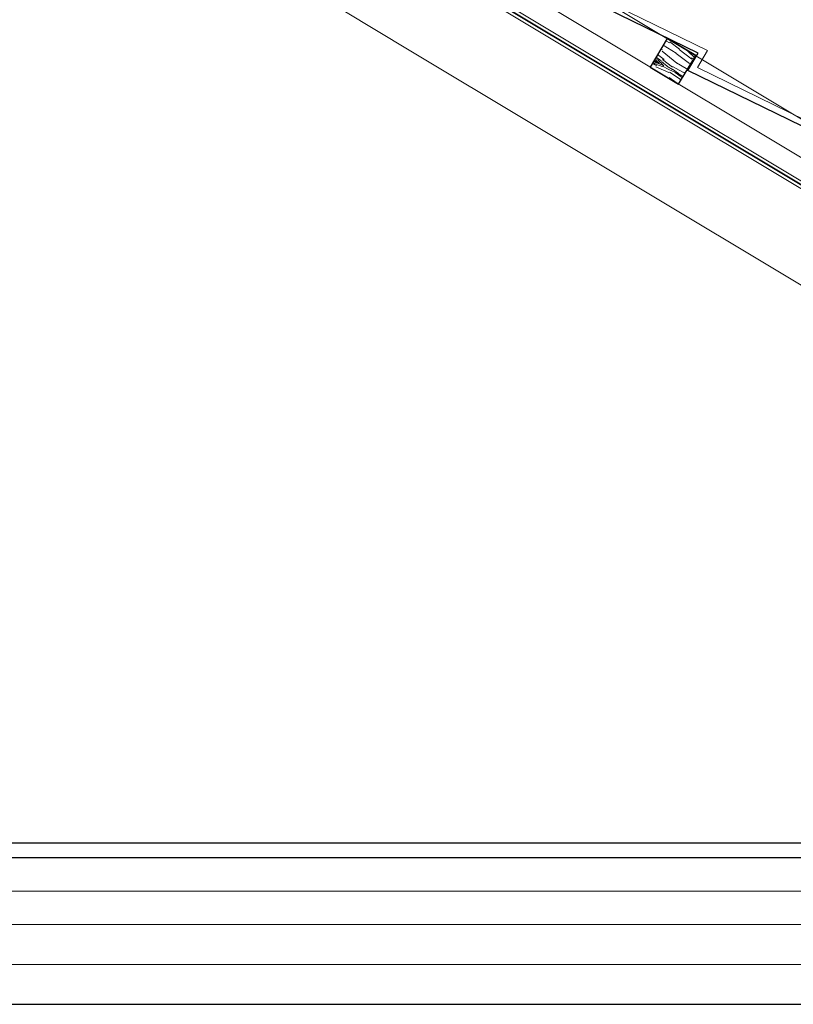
# Model space of a CAD drawing. Header units: millimetres. Extents: x -740 to 33545, y 5178 to 22494.
# Tile 234 of 250: x 13073 to 13189, y 13475 to 13623. Entities that reach past the tile are written whole.
import ezdxf
from ezdxf.lldxf.tags import DXFTag

# ---------------------------------------------------------------- set-up
doc = ezdxf.new("R2010")
doc.units = ezdxf.units.MM
doc.header["$MEASUREMENT"] = 0
doc.layers.get('Defpoints').update_dxf_attribs({"color": 252})
for name, color, linetype, lineweight in [('A_izolacja', 252, 'Continuous', 9), ('A_l.przerywana', 252, 'ICAD_ISO03W100', 9), ('A_l.widokowa', 252, 'Continuous', 18), ('A_Ĺ›ciany projektowane', 252, 'Continuous', 35), ('l. przekrojowa', 252, 'Continuous', 30), ('l.widokowa', 252, 'Continuous', 15), ('l.wypeĹ‚nien', 252, 'Continuous', 5), ('wymiarowanie', 252, 'Continuous', 9)]:
    doc.layers.add(name, color=color, linetype=linetype, lineweight=lineweight)
doc.styles.add('styl2', font='simplex.shx')
doc.linetypes.add('BATTING', pattern='A,0.00254,-2.54,[134,ltypeshp.shx,S=2.54,R=0,X=-2.54,Y=0],-5.08,[134,ltypeshp.shx,S=2.54,R=180,X=2.54,Y=0],-2.54', length=10.16254)
tags = doc.linetypes.add('ICAD_ISO03W100', pattern=[30, 12, -18]).pattern_tags.tags
tags[6:7] = [DXFTag(74, 4), DXFTag(75, 0), DXFTag(340, '0'), DXFTag(46, 1.0), DXFTag(50, 0.0), DXFTag(44, 0.0), DXFTag(45, 0.0)]
tags[4:5] = [DXFTag(74, 4), DXFTag(75, 0), DXFTag(340, '0'), DXFTag(46, 1.0), DXFTag(50, 0.0), DXFTag(44, 0.0), DXFTag(45, 0.0)]
doc.dimstyles.new('Skala 1-50', dxfattribs={"dimtxt": 12, "dimasz": 5, "dimexe": 1, "dimexo": 1, "dimgap": 1.5, "dimtad": 1, "dimdec": 1, "dimrnd": 0.5, "dimtxsty": 'styl2', "dimblk": 'ARCHTICK', "dimcen": 5, "dimadec": 0, "dimazin": 0, "dimtfac": 1, "dimtdec": 1, "dimtmove": 1, "dimatfit": 3, "dimldrblk": 'ARCHTICK', "dimfxl": 0, "dimlwd": -1, "dimlwe": -1, "dimarcsym": 0})
pattern_1 = [(159.362504, (13899.3581, -2864.7126), (-56.602861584, 22.27366581), [1.11803, -110.68536]), (149.057704, (13898.312, -2864.319), (-3.43511, 13.718601), [1.1, -8.9]), (130.622804, (13897.3684, -2863.753), (-12.0119779, 18.8603351), [0.94868, -30.67409]), (336.182704, (13896.7507, -2863.0329), (-65.17972982, 27.41537904), [0.80623, -79.81635]), (334.252104, (13897.4883, -2863.3585), (-90.91028372, 42.84064307), [1.10454, -109.34907]), (315.021504, (13898.4832, -2863.8383), (20.58883636, -24.00207817), [1.23693, -39.99412]), (139.595404, (13898.672, -2864.3013), (-37.74254931, 34.28557092), [0.60828, -60.21935]), (155.397904, (13898.2088, -2863.907), (73.756594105, -32.55709118), [0.90554, -89.64831]), (323.347104, (13897.3855, -2863.53), (72.04994424, -54.85257296), [1.00499, -99.49377]), (340.367604, (13898.1917, -2864.13), (-39.44916255, 11.99015022), [0.5099, -50.48029]), (154.252104, (13900.0786, -2865.2612), (90.91028372, -42.84064307), [1.10454, -109.34907]), (160.367604, (13899.0838, -2864.7813), (39.44916255, -11.99015022), [1.0198, -49.97039]), (149.057704, (13898.123, -2864.439), (-3.43511, 13.718601), [1.2, -8.8]), (128.501704, (13897.094, -2863.8217), (-32.600824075, 42.86241375), [0.8544, -84.58564]), (145.2436037, (13896.5621, -2863.15305), (-114.934197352, 80.561340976), [1.50333, -148.82963]), (154.252104, (13895.327, -2862.296), (90.91028372, -42.84064307), [1.10454, -109.34907]), (149.057704, (13894.332, -2861.816), (-3.43511, 13.718601), [1.1, -8.9]), (143.863304, (13901.96555, -2866.39235), (-80.626841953, 59.994272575), [1.10454, -109.34907]), (154.252104, (13901.0735, -2865.741), (90.91028372, -42.84064307), [1.10454, -109.34907]), (149.057704, (13902.068, -2866.221), (-3.43511, 13.718601), [0.6, -9.4]), (143.863304, (13901.5538, -2865.9123), (-80.626841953, 59.994272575), [1.10454, -109.34907]), (149.057704, (13900.662, -2865.261), (-3.43511, 13.718601), [1, -9]), (138.752904, (13899.80405, -2864.7468), (46.319423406, -39.427289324), [1.11803, -110.68536]), (143.863304, (13898.9634, -2864.0096), (-80.626841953, 59.994272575), [1.10454, -109.34907]), (154.252104, (13898.0714, -2863.3583), (90.91028372, -42.84064307), [1.10454, -109.34907]), (154.252104, (13897.0765, -2862.8785), (90.91028372, -42.84064307), [1.10454, -109.34907]), (157.187804, (13896.0817, -2862.3986), (56.60287446, -22.27362129), [1.41421, -69.29646]), (149.057704, (13894.778, -2861.85), (-3.43511, 13.718601), [1.5, -8.5]), (161.586504, (13892.0361, -2867.2021), (-48.02602469, 17.13187653), [0.92195, -91.27349]), (154.768304, (13891.1613, -2866.9109), (82.333448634, -37.69883899), [1.00499, -99.49377]), (140.927604, (13892.0361, -2867.2021), (-46.31939021, 39.42732166), [0.70711, -70.00357]), (139.595404, (13891.4871, -2866.7564), (-37.74254931, 34.28557092), [1.21655, -59.61107]), (149.057704, (13899.138, -2871.11), (-3.43511, 13.718601), [1.2, -8.8]), (158.520004, (13898.1084, -2870.4926), (48.02602105, -17.13189142), [0.60828, -60.21935]), (307.256304, (13897.5423, -2870.2699), (-20.5888245, 24.00209266), [0.53852, -53.31313]), (316.0631037, (13897.86834, -2870.6985), (-66.908229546, 63.42940353), [1.33417, -132.08247]), (156.182704, (13891.0926, -2866.6365), (65.17972982, -27.41537904), [0.80623, -79.81635]), (141.932704, (13891.0926, -2866.6365), (-54.89625662, 44.56906099), [0.80623, -79.81635]), (149.057704, (13899.035, -2871.281), (-3.43511, 13.718601), [0.8, -9.2]), (315.021504, (13898.3486, -2870.8698), (20.58883636, -24.00207817), [0.82462, -40.40644]), (152.4242037, (13897.3021, -2869.89267), (142.371487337, -73.690973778), [1.70294, -168.59093]), (151.3483037, (13895.7926, -2869.10434), (210.9862617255, -114.825071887), [2.502, -247.69792]), (145.8779037, (13893.597, -2867.9047), (-140.664851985, 95.986453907), [1.80278, -178.47479]), (139.595404, (13892.1046, -2866.8934), (-37.74254931, 34.28557092), [1.82483, -59.0028]), (138.752904, (13898.6748, -2871.8815), (46.319423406, -39.427289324), [1.11803, -110.68536]), (133.112304, (13897.8342, -2871.1444), (29.16567905, -29.14383716), [1.45602, -71.34508]), (149.057704, (13896.839, -2870.081), (-3.43511, 13.718601), [1.3, -8.7]), (157.187804, (13895.7241, -2869.413), (56.60287446, -22.27362129), [1.41421, -69.29646]), (145.4814037, (13894.42054, -2868.86476), (-123.511143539, 85.702961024), [1.60312, -158.70907]), (157.8039037, (13893.09966, -2867.9563), (-65.17975129, 27.415322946), [1.31529, -130.21417]), (163.093904, (13891.8818, -2867.4594), (30.87230726, -6.84840007), [1.23693, -39.99412]), (149.057704, (13890.698, -2867.1), (-3.43511, 13.718601), [0.7, -9.3]), (334.252104, (13897.3021, -2869.8927), (-90.91028372, 42.84064307), [2.20907, -108.24454]), (153.8213037, (13899.4975, -2870.5092), (99.487122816, -47.982421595), [2.40832, -118.00763]), (149.057704, (13897.336, -2869.447), (-3.43511, 13.718601), [2.3, -7.7]), (144.9721037, (13895.36355, -2868.26416), (-106.357399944, 75.419513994), [2.80713, -137.54955]), (149.057704, (13893.065, -2866.653), (-3.43511, 13.718601), [2.5, -7.5]), (141.932704, (13898.4177, -2872.3104), (-54.89625662, 44.56906099), [2.41868, -78.2039]), (142.717504, (13896.5136, -2870.8191), (-63.47308699, 49.71082968), [1.81108, -88.74277]), (151.5473037, (13895.07255, -2869.722), (193.832658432, -104.541388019), [2.30217, -227.91512]), (155.5775037, (13893.04846, -2868.62517), (238.423480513, -107.954817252), [3.52278, -348.75552]), (146.0449037, (13901.7599, -2866.7354), (-149.241636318, 101.128308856), [1.90263, -188.36035]), (157.187804, (13900.1817, -2865.6727), (56.60287446, -22.27362129), [2.12132, -68.58936]), (151.4436037, (13898.2263, -2864.85026), (202.409342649, -109.683439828), [2.40208, -237.80616]), (138.4380037, (13896.11644, -2863.702), (84.061866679, -73.712972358), [1.62788, -161.16032]), (149.057704, (13894.898, -2862.622), (-3.43511, 13.718601), [2, -8]), (152.2375037, (13902.3769, -2865.7062), (150.948250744, -78.832896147), [1.80278, -178.47479]), (143.0487037, (13900.78164, -2864.86646), (80.626813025, -59.994302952), [1.9105, -189.13923]), (142.3479037, (13899.25487, -2863.718), (72.049995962, -54.8525173), [1.71172, -169.4607]), (154.768304, (13897.8996, -2862.6724), (82.333448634, -37.69883899), [2.00998, -98.48878]), (161.1525037, (13896.0814, -2861.81554), (87.475214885, -29.12193258), [1.43178, -141.74643]), (139.595404, (13894.7264, -2861.353), (-37.74254931, 34.28557092), [1.21655, -59.61107]), (145.2436037, (13901.39996, -2867.3358), (-114.934197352, 80.561340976), [1.50333, -148.82963]), (161.8620037, (13900.16485, -2866.47877), (126.924380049, -41.11204913), [2.2561, -223.35418]), (149.057704, (13898.021, -2865.776), (-3.43511, 13.718601), [2.5, -7.5]), (143.6174037, (13895.87664, -2864.491), (89.203704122, -65.136000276), [2.1095, -208.84073]), (142.3479037, (13894.17833, -2863.2397), (72.049995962, -54.8525173), [1.71172, -169.4607]), (149.057704, (13902.737, -2865.106), (-3.43511, 13.718601), [1.7, -8.3]), (140.927604, (13901.2787, -2864.2317), (-46.31939021, 39.42732166), [2.82843, -67.88225]), (151.4436037, (13899.0829, -2862.44896), (202.409342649, -109.683439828), [2.40208, -237.80616]), (154.5852037, (13896.97303, -2861.3007), (-190.3974003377, 90.8230770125), [3.11448, -308.33375]), (142.2149037, (13898.05782, -2872.91076), (135.523009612, -104.563449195), [2.51794, -249.27563]), (149.057704, (13896.068, -2871.368), (-3.43511, 13.718601), [2.8, -7.2]), (152.7099037, (13893.66634, -2869.92833), (276.1659606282, -142.2405109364), [4.70956, -466.24691]), (149.057704, (13899.857, -2869.909), (-3.43511, 13.718601), [2.4, -7.6]), (144.2941037, (13897.799, -2868.67484), (-89.203719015, 65.135987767), [2.40832, -118.00763]), (150.9053037, (13895.84338, -2867.2693), (262.447391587, -145.6755583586), [3.10161, -307.05964]), (151.7840037, (13893.13313, -2865.7611), (176.678841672, -94.258088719), [2.10238, -208.13558]), (154.252104, (13900.6801, -2868.5366), (90.91028372, -42.84064307), [2.20907, -108.24454]), (149.057704, (13898.69, -2867.577), (-3.43511, 13.718601), [3.2, -6.8]), (147.1485037, (13895.94577, -2865.93156), (-243.586937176, 157.6876763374), [3.00167, -297.16495]), (145.4814037, (13893.42414, -2864.30327), (-123.511143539, 85.702961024), [1.60312, -158.70907])]

# ---------------------------------------------------------------- blocks, each defined once
blk = doc.blocks.new('_ArchTick')
at = {"color": 0, "linetype": 'ByBlock', "const_width": 0.15}
blk.add_lwpolyline([(-0.5, -0.5), (0.5, 0.5)], dxfattribs=at)
blk = doc.blocks.new('*D1769')
at = {"layer": 'Defpoints', "color": 0}
for p in [(13110.35, 13745.55), (13554.41, 13745.55), (13532.28, 13481.85)]:
    blk.add_point(p, dxfattribs=at)
at = {"layer": 'wymiarowanie', "color": 0}
for p, q in [((13549.41, 13745.55), (13555.41, 13745.55)), ((13554.41, 13481.85), (13554.41, 13745.55)), ((13549.41, 13481.85), (13555.41, 13481.85))]:
    blk.add_line(p, q, dxfattribs=at)
at = {"layer": 'wymiarowanie', "color": 0, "xscale": 5, "yscale": 5, "zscale": 5}
for p, rotation in [((13554.41, 13745.55), 90), ((13554.41, 13481.85), 270)]:
    blk.add_blockref('_ArchTick', p, dxfattribs=dict(at, rotation=rotation))
at = {"layer": 'wymiarowanie', "color": 0, "insert": (13546.06, 13613.7), "char_height": 12, "attachment_point": 5, "rotation": 90, "style": 'styl2'}
blk.add_mtext('263,5', dxfattribs=at)
blk = doc.blocks.new('*D2461')
at = {"layer": 'Defpoints', "color": 0}
for p in [(12967.05, 13731.38), (13272.18, 13601.01), (13249.01, 13562.36)]:
    blk.add_point(p, dxfattribs=at)
at = {"layer": 'wymiarowanie', "color": 0}
for p, q in [((12987.66, 13765.75), (12990.74, 13770.89)), ((12990.23, 13770.04), (13272.18, 13601.01)), ((13269.61, 13596.72), (13272.69, 13601.87))]:
    blk.add_line(p, q, dxfattribs=at)
at = {"layer": 'wymiarowanie', "color": 0, "xscale": 5, "yscale": 5, "zscale": 5}
for p, rotation in [((12990.23, 13770.04), 149.0577037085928), ((13272.18, 13601.01), 329.0577037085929)]:
    blk.add_blockref('_ArchTick', p, dxfattribs=dict(at, rotation=rotation))
at = {"layer": 'wymiarowanie', "color": 0, "insert": (13135.49, 13692.68), "char_height": 12, "attachment_point": 5, "rotation": 329.0577, "style": 'styl2'}
blk.add_mtext('328,5', dxfattribs=at)

msp = doc.modelspace()

# ---------------------------------------------------------------- hatches: boundary and pattern name
at = {"layer": 'l.wypeĹ‚nien'}
h = msp.add_hatch(dxfattribs=at)
h.set_pattern_fill('WOOD8', color=256, scale=10, angle=149.0577, style=0)
h.set_pattern_definition(pattern_1)
h.paths.add_polyline_path([(13167.45, 13615.91), (13171.74, 13613.34), (13174.31, 13617.63), (13170.02, 13620.2)])
h = msp.add_hatch(dxfattribs=at)
h.set_pattern_fill('WOOD8', color=256, scale=10, angle=149.0577, style=0)
h.set_pattern_definition(pattern_1)
h.paths.add_polyline_path([(13167.45, 13615.91), (13171.74, 13613.34), (13174.31, 13617.63), (13170.02, 13620.2)])

# ---------------------------------------------------------------- linework, layer by layer
at = {"linetype": 'Continuous', "lineweight": 5}
for points in [[(13249.01, 13562.36), (12967.05, 13731.38)], [(12967.05, 13717.34), (13131.25, 13618.43), (13131.25, 13618.43)], [(13131.25, 13618.43), (13242.3, 13551.9), (13242.3, 13551.9)]]:
    msp.add_lwpolyline(points, dxfattribs=at)
at = {"layer": 'A_izolacja'}
for points in [[(13251.06, 13565.79), (12967.05, 13736.05)], [(13249.52, 13563.21), (12967.05, 13732.55)]]:
    msp.add_lwpolyline(points, dxfattribs=at)
at = {"layer": 'A_izolacja', "linetype": 'ICAD_ISO03W100', "lineweight": 35, "ltscale": 0.2}
msp.add_lwpolyline([(13249.26, 13562.79), (12967.05, 13731.97)], dxfattribs=at)
at = {"layer": 'A_izolacja', "linetype": 'BATTING', "ltscale": 0.5}
msp.add_lwpolyline([(13304.73, 13492.08), (12629.38, 13492.08)], dxfattribs=at)
at = {"layer": 'A_izolacja', "linetype": 'Continuous'}
msp.add_lwpolyline([(13304.73, 13487.08), (12629.38, 13487.08)], dxfattribs=at)
at = {"layer": 'A_izolacja', "linetype": 'BATTING', "ltscale": 0.6}
msp.add_lwpolyline([(13304.73, 13481.08), (12629.38, 13481.08)], dxfattribs=at)
at = {"layer": 'A_l.przerywana', "ltscale": 0.3}
msp.add_lwpolyline([(13253.63, 13570.08), (12794.5, 13845.32)], dxfattribs=at)
at = {"layer": 'A_l.widokowa', "lineweight": 30, "ltscale": 0.3}
msp.add_lwpolyline([(13333.05, 13475.08), (12629.38, 13475.08)], dxfattribs=at)
at = {"layer": 'A_Ĺ›ciany projektowane', "linetype": 'Continuous', "lineweight": 30}
for points in [[(13285.38, 13499.28), (12648.73, 13499.28)], [(13304.73, 13497.08), (12629.38, 13497.08)]]:
    msp.add_lwpolyline(points, dxfattribs=at)
at = {"layer": 'l. przekrojowa'}
msp.add_lwpolyline([(13174.31, 13617.63), (13170.02, 13620.2), (13167.45, 13615.91), (13171.74, 13613.34), (13174.31, 13617.63)], dxfattribs=at)
msp.add_lwpolyline([(13174.31, 13617.63), (13170.02, 13620.2), (13167.45, 13615.91), (13171.74, 13613.34), (13174.31, 13617.63)], dxfattribs=at)
at = {"layer": 'l.widokowa', "lineweight": 30}
msp.add_lwpolyline([(13204.63, 13597.81), (13205.51, 13599.6), (13173.15, 13615.41), (13174.68, 13617.99), (13143.02, 13633.46), (13144.55, 13636.04)], dxfattribs=at)
at = {"layer": 'l.widokowa'}
msp.add_lwpolyline([(13205.53, 13597.37), (13206.85, 13600.06), (13174.56, 13615.83), (13176.09, 13618.41), (13144.43, 13633.88), (13145.41, 13635.53)], dxfattribs=at)

# ---------------------------------------------------------------- dimensions: what is measured, and where the dimension line sits
at = {"layer": 'wymiarowanie'}
dim = msp.add_aligned_dim(p1=(12967.05, 13731.38), p2=(13249.01, 13562.36), distance=45.07, dimstyle='Skala 1-50', dxfattribs=at)
dim.commit()
dim.dimension.update_dxf_attribs({"geometry": '*D2461', "text_midpoint": (13135.49, 13692.68)})
dim = msp.add_linear_dim(base=(13554.41, 13745.55), p1=(13532.28, 13481.85), p2=(13110.35, 13745.55), angle=90, dimstyle='Skala 1-50', dxfattribs=at)
dim.commit()
dim.dimension.update_dxf_attribs({"geometry": '*D1769', "text_midpoint": (13546.06, 13613.7)})

doc.saveas('drawing.dxf')
